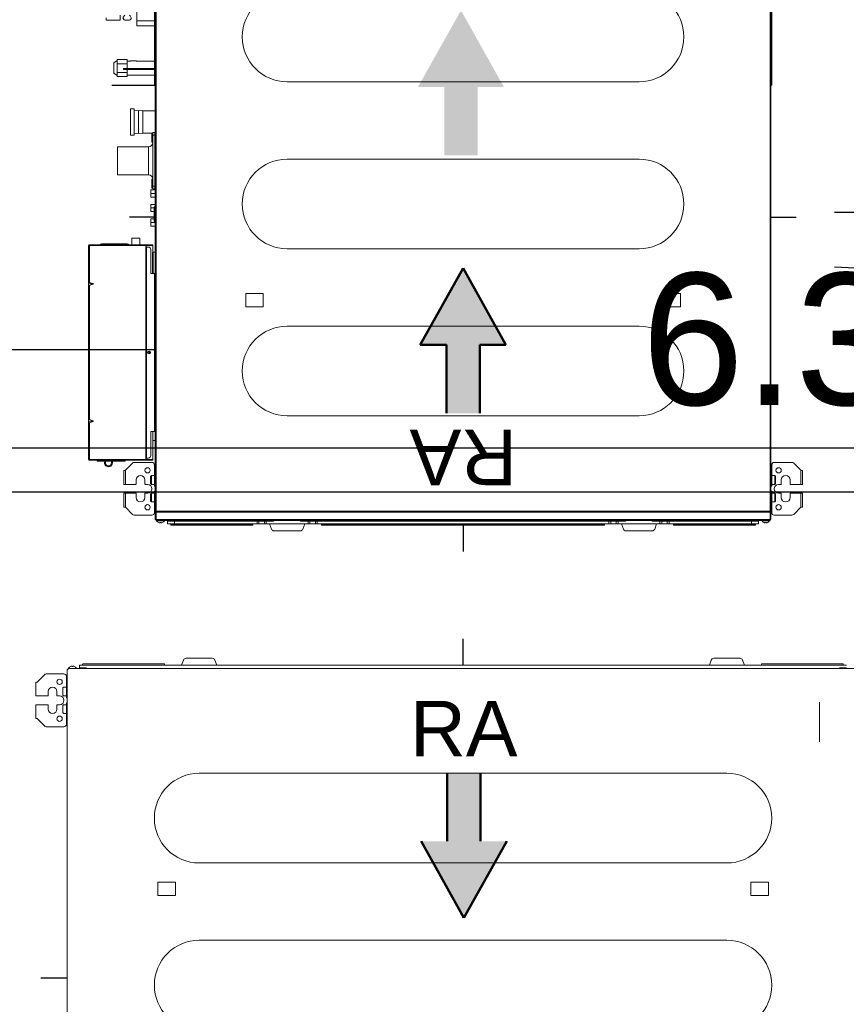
# Model space of a CAD drawing. Header units: millimetres. Extents: x -367720 to -162733, y 309172 to 337444.
# Tile 79 of 256: x -345999 to -345060, y 315987 to 317107. Entities that reach past the tile are written whole.
import ezdxf
from ezdxf.enums import TextEntityAlignment as Align

# ---------------------------------------------------------------- set-up
doc = ezdxf.new("R2010")
doc.units = ezdxf.units.MM
doc.header["$LTSCALE"] = 10
doc.header["$MEASUREMENT"] = 0
doc.layers.get('0').update_dxf_attribs({"color": 255, "lineweight": 13})
for name, color, linetype, lineweight in [('LATS_AIR_FLOW_TYPE', 5, 'Continuous', 50), ('LATS_EQ_IDU', 7, 'Continuous', 0), ('LATS_PIPE_REFRIGERANT_INDEX', 1, 'Continuous', 0), ('VZ1', 6, 'Continuous', 18)]:
    doc.layers.add(name, color=color, linetype=linetype, lineweight=lineweight)
for name, color, linetype in [('LATS_CONTROL_LINE', 2, 'Continuous'), ('LATS_PIPE_DRAIN', 4, 'Continuous'), ('LATS_PIPE_REFRIGERANT', 3, 'Continuous'), ('VZT_pozice', 1, 'Continuous'), ('ÚT_CHL-ovladač', 4, 'Continuous')]:
    doc.layers.add(name, color=color, linetype=linetype)
doc.styles.add('LATS_ANNO', font='arial.ttf')
doc.styles.add('LG-TEXT', font='arial.ttf')
doc.styles.add('ROMANS', font='ROMANS.shx', dxfattribs={"height": 80})

# ---------------------------------------------------------------- blocks, each defined once
blk = doc.blocks.new('LATS_IDU_LOW_STATIC_L1')
at = {"layer": 'LATS_AIR_FLOW_TYPE', "ltscale": 0.5}
for color, points in [(1, [(-18.9, 232.9), (18.9, 232.9), (18.9, 155.1), (48.7, 155.1), (0, 68), (-48.7, 155.1), (-18.9, 155.1)]), (5, [(21.3, -60.6), (-16.5, -60.6), (-16.5, -138.4), (-46.3, -138.4), (2.4, -225.4), (51.2, -138.4), (21.3, -138.4)])]:
    blk.add_hatch(color=color, dxfattribs=at).paths.add_polyline_path(points)
at = {"color": 0, "linetype": 'Continuous', "lineweight": -2}
for p, q in [((-336, 355.6), (-336, 358.6)), ((-336, 358.6), (-328, 358.6)), ((-332.5, 358.9), (-332.5, 359.8)), ((-327, 359.8), (-332.5, 359.8)), ((-332.5, 358.9), (-327, 358.9)), ((-332.2, 360.1), (-327, 360.1)), ((-328, 358.6), (-328, 355.6)), ((-234.2, 358.6), (-328, 358.6)), ((-327, 360.1), (-239.2, 360.1)), ((-327, 359.8), (-327, 360.1)), ((-239.2, 359.8), (-327, 359.8)), ((-327, 358.9), (-327, 359.8)), ((-327, 358.9), (-239.2, 358.9)), ((-327, 358.6), (-327, 358.9)), ((-239.2, 360.1), (-239.2, 359.8)), ((-239.2, 358.9), (-239.2, 359.8)), ((-234.2, 355.6), (-234.2, 358.6)), ((-234.2, 358.6), (-232.1, 358.6)), ((-232.1, 358.6), (-232.1, 355.6)), ((-232.1, 358.6), (-225.9, 358.6)), ((-225.9, 355.6), (-225.9, 358.6)), ((-225.9, 358.6), (-223.8, 358.6)), ((-223.8, 358.6), (-223.8, 355.6)), ((-176.2, 358.6), (-223.8, 358.6)), ((-217.8, 364.6), (-220, 358.6)), ((-215, 366.6), (-185, 366.6)), ((-180, 358.6), (-182.2, 364.6)), ((-176.2, 355.6), (-176.2, 358.6)), ((-176.2, 358.6), (-174.1, 358.6)), ((-174.1, 358.6), (-174.1, 355.6)), ((-174.1, 358.6), (-167.9, 358.6)), ((-167.9, 355.6), (-167.9, 358.6)), ((-167.9, 358.6), (-165.8, 358.6)), ((-165.8, 358.6), (-165.8, 355.6)), ((165.8, 358.6), (-165.8, 358.6)), ((-160.8, 360.1), (160.8, 360.1)), ((-160.8, 359.8), (-160.8, 360.1)), ((160.8, 359.8), (-160.8, 359.8)), ((-160.8, 358.9), (-160.8, 359.8)), ((-160.8, 358.9), (160.8, 358.9)), ((160.8, 360.1), (160.8, 359.8)), ((160.8, 358.9), (160.8, 359.8)), ((165.8, 355.6), (165.8, 358.6)), ((165.8, 358.6), (167.9, 358.6)), ((167.9, 358.6), (167.9, 355.6)), ((167.9, 358.6), (174.1, 358.6)), ((174.1, 355.6), (174.1, 358.6)), ((174.1, 358.6), (176.2, 358.6)), ((176.2, 358.6), (176.2, 355.6)), ((223.8, 358.6), (176.2, 358.6)), ((182.2, 364.6), (180, 358.6)), ((185, 366.6), (215, 366.6)), ((220, 358.6), (217.8, 364.6)), ((223.8, 355.6), (223.8, 358.6)), ((223.8, 358.6), (225.9, 358.6)), ((225.9, 358.6), (225.9, 355.6)), ((225.9, 358.6), (232.1, 358.6)), ((232.1, 355.6), (232.1, 358.6)), ((232.1, 358.6), (234.2, 358.6)), ((234.2, 358.6), (234.2, 355.6)), ((328, 358.6), (234.2, 358.6)), ((239.2, 360.1), (327, 360.1)), ((239.2, 360.1), (239.2, 359.8)), ((327, 359.8), (239.2, 359.8)), ((239.2, 358.9), (239.2, 359.8)), ((239.2, 358.9), (327, 358.9)), ((327, 359.8), (327, 360.1)), ((331.9, 360.1), (327, 360.1)), ((327, 358.9), (327, 359.8)), ((332.2, 359.8), (327, 359.8)), ((327, 358.6), (327, 358.9)), ((332.2, 358.9), (327, 358.9)), ((328, 355.6), (328, 358.6)), ((336, 358.6), (328, 358.6)), ((332.2, 358.9), (332.2, 359.8)), ((336, 358.6), (336, 355.6)), ((-375.9, 347.9), (-383.9, 339.9)), ((-373.8, 348.8), (-353.8, 348.8)), ((-350, 344.2), (-350, 353.8)), ((-350, 353.8), (-349.2, 353.8)), ((-349.2, 352.7), (-349.2, 353.8)), ((-349.2, 352.7), (-349.2, 345.4)), ((-349, 354.8), (349, 354.8)), ((-349, 353.8), (-349, 354.8)), ((349, 353.8), (-349, 353.8)), ((-349, 345.4), (-349, 353.8)), ((-339.6, 355.3), (-348.4, 355.3)), ((-339.8, 354.8), (-348.2, 354.8)), ((-328, 355.6), (-336, 355.6)), ((-234.2, 355.6), (-328, 355.6)), ((-232.1, 355.6), (-234.2, 355.6)), ((-225.9, 355.6), (-232.1, 355.6)), ((-223.8, 355.6), (-225.9, 355.6)), ((-223.8, 355.6), (-215, 355.6)), ((-215, 355.6), (-215, 354.8)), ((-185, 355.6), (-185, 354.8)), ((-185, 355.6), (-176.2, 355.6)), ((-174.1, 355.6), (-176.2, 355.6)), ((-167.9, 355.6), (-174.1, 355.6)), ((-165.8, 355.6), (-167.9, 355.6)), ((165.8, 355.6), (-165.8, 355.6)), ((167.9, 355.6), (165.8, 355.6)), ((174.1, 355.6), (167.9, 355.6)), ((176.2, 355.6), (174.1, 355.6)), ((176.2, 355.6), (185, 355.6)), ((185, 355.6), (185, 354.8)), ((215, 355.6), (215, 354.8)), ((223.8, 355.6), (215, 355.6)), ((225.9, 355.6), (223.8, 355.6)), ((232.1, 355.6), (225.9, 355.6)), ((234.2, 355.6), (232.1, 355.6)), ((328, 355.6), (234.2, 355.6)), ((336, 355.6), (328, 355.6)), ((348.4, 355.3), (339.6, 355.3)), ((348.2, 354.8), (339.8, 354.8)), ((349, 354.8), (349, 353.8)), ((349, 345.4), (349, 353.8)), ((349.2, 353.8), (350, 353.8)), ((349.2, 353.8), (349.2, 352.7)), ((349.2, 352.7), (349.2, 345.4)), ((350, 353.8), (350, 344.2)), ((353.8, 348.8), (373.8, 348.8)), ((383.9, 339.9), (375.9, 347.9)), ((-385.8, 323.8), (-385.8, 339.6)), ((-385.8, 339.6), (-384.2, 339.6)), ((-384.2, 339.6), (-383.9, 339.9)), ((-383.9, 339.9), (-383.9, 323.8)), ((-350, 336), (-351, 336)), ((-351, 321.5), (-351, 336)), ((-350.8, 345.8), (-350.8, 336.3)), ((-350, 344.2), (-350, -140.2)), ((-350, 344.2), (-349, 344.2)), ((-349.1, 344.2), (-349.1, 344.4)), ((-349, 345.4), (349, 345.4)), ((-349, 345.2), (-349, 345.4)), ((-349, 345.2), (349, 345.2)), ((-349, 344.2), (-349, 345.2)), ((349, 344.2), (-349, 344.2)), ((-349, -344.2), (-349, 344.2)), ((349, 345.4), (349, 345.2)), ((349, 345.2), (349, 344.2)), ((349, 344.2), (349, -344.2)), ((349, 344.2), (350, 344.2)), ((349.1, 344.4), (349.1, 344.2)), ((350, -140.2), (350, 344.2)), ((351, 336), (350, 336)), ((350.8, 345.8), (350.8, 336.3)), ((351, 321.5), (351, 336)), ((383.9, 323.8), (383.9, 339.9)), ((383.9, 339.9), (384.2, 339.6)), ((384.2, 339.6), (385.8, 339.6)), ((385.8, 339.6), (385.8, 323.8)), ((-371.7, 328.8), (-371.7, 324.3)), ((-361.7, 324.3), (-361.7, 328.8)), ((-354.2, 333.8), (-355.2, 332.8)), ((-355.2, 324.8), (-355.2, 332.8)), ((-351, 333.8), (-354.2, 333.8)), ((-354.2, 323.8), (-354.2, 333.8)), ((354.2, 333.8), (351, 333.8)), ((355.2, 332.8), (354.2, 333.8)), ((354.2, 323.8), (354.2, 333.8)), ((355.2, 324.8), (355.2, 332.8)), ((361.7, 328.8), (361.7, 324.3)), ((371.7, 324.3), (371.7, 328.8)), ((-383.9, 323.8), (-385.8, 323.8)), ((-385.8, 298), (-385.8, 313.8)), ((-385.8, 313.8), (-383.9, 313.8)), ((-372.2, 323.8), (-383.9, 323.8)), ((-383.9, 313.8), (-383.9, 297.7)), ((-383.9, 313.8), (-372.2, 313.8)), ((-358.7, 323.8), (-361.2, 323.8)), ((-361.2, 313.8), (-358.7, 313.8)), ((-355.2, 324.8), (-354.2, 323.8)), ((-354.2, 313.8), (-355.2, 312.8)), ((-354.2, 323.8), (-351, 323.8)), ((-351, 313.8), (-354.2, 313.8)), ((-354.2, 303.8), (-354.2, 313.8)), ((-351, 321.5), (-350, 321.5)), ((-350, 316), (-351, 316)), ((-351, 301.5), (-351, 316)), ((350, 321.5), (351, 321.5)), ((351, 316), (350, 316)), ((351, 323.8), (354.2, 323.8)), ((351, 301.5), (351, 316)), ((354.2, 313.8), (351, 313.8)), ((354.2, 323.8), (355.2, 324.8)), ((355.2, 312.8), (354.2, 313.8)), ((354.2, 303.8), (354.2, 313.8)), ((361.2, 323.8), (358.7, 323.8)), ((358.7, 313.8), (361.2, 313.8)), ((383.9, 323.8), (372.2, 323.8)), ((372.2, 313.8), (383.9, 313.8)), ((385.8, 323.8), (383.9, 323.8)), ((383.9, 297.7), (383.9, 313.8)), ((383.9, 313.8), (385.8, 313.8)), ((385.8, 313.8), (385.8, 298)), ((-371.7, 313.3), (-371.7, 308.8)), ((-361.7, 308.8), (-361.7, 313.3)), ((-355.2, 304.8), (-355.2, 312.8)), ((-355.2, 304.8), (-354.2, 303.8)), ((-354.2, 303.8), (-351, 303.8)), ((351, 303.8), (354.2, 303.8)), ((354.2, 303.8), (355.2, 304.8)), ((355.2, 304.8), (355.2, 312.8)), ((361.7, 313.3), (361.7, 308.8)), ((371.7, 308.8), (371.7, 313.3)), ((-384.2, 298), (-385.8, 298)), ((-383.9, 297.7), (-384.2, 298)), ((-383.9, 297.7), (-375.9, 289.7)), ((-351, 301.5), (-350, 301.5)), ((-350.8, 291.8), (-350.8, 301.3)), ((350, 301.5), (351, 301.5)), ((350.8, 291.8), (350.8, 301.3)), ((375.9, 289.7), (383.9, 297.7)), ((384.2, 298), (383.9, 297.7)), ((385.8, 298), (384.2, 298)), ((-353.8, 288.8), (-373.8, 288.8)), ((352.8, 285.6), (352.8, 286.4)), ((352.8, 286.4), (355.8, 286.4)), ((355.8, 285.6), (352.8, 285.6)), ((352.8, 285.4), (352.8, 285.6)), ((360.8, 285.4), (352.8, 285.4)), ((352.8, 285.4), (352.8, 253.8)), ((373.8, 288.8), (353.8, 288.8)), ((355, 253.8), (355, 280.8)), ((355.8, 286.4), (355.8, 285.6)), ((355.8, 286.4), (360.8, 286.4)), ((360.8, 285.6), (355.8, 285.6)), ((360, 283.8), (358, 283.8)), ((360, 283.8), (360, 43.8)), ((360.8, 283.8), (360, 283.8)), ((423.4, 286.4), (360.8, 286.4)), ((360.8, 285.4), (360.8, 286.4)), ((360.8, 285.4), (360.8, 42.2)), ((423.4, 285.4), (360.8, 285.4)), ((385.5, 287.5), (398.7, 287.5)), ((385.5, 286.8), (385.5, 286.4)), ((390, 286.8), (385.5, 286.8)), ((390, 286.8), (390, 286.4)), ((398.7, 286.8), (390, 286.8)), ((398.7, 286.4), (398.7, 289.3)), ((398.7, 286.8), (398.7, 286.4)), ((399.7, 286.4), (399.7, 289.3)), ((399.7, 287.5), (406.2, 287.5)), ((407.3, 287.5), (414.5, 287.5)), ((423.4, 286.4), (424.8, 286.4)), ((423.4, 285.4), (423.4, 286.4)), ((424.8, 285.6), (423.4, 285.6)), ((424.8, 285.4), (423.4, 285.4)), ((424.8, 286.4), (424.8, 285.6)), ((424.8, 285.4), (424.8, 243.6)), ((425.8, 285.4), (424.8, 285.4)), ((425.8, 243.6), (425.8, 285.4)), ((350, 263.8), (352.8, 263.8)), ((350, 253.8), (350.8, 253.8)), ((350.8, 250.8), (350, 250.8)), ((350.8, 253.8), (350.8, 250.8)), ((351, 253.8), (350.8, 253.8)), ((350.8, 250.8), (350.8, 76.8)), ((351, 253.8), (351, 73.8)), ((351, 253.8), (355, 253.8)), ((-200, 235.8), (200, 235.8)), ((424.8, 243.6), (419.8, 241.8)), ((419.8, 241.8), (424.8, 240)), ((419.8, 241.8), (425.8, 241.8)), ((424.8, 240), (424.8, 87.6)), ((425.8, 241.8), (425.8, 243.6)), ((425.8, 240), (425.8, 241.8)), ((425.8, 87.6), (425.8, 240)), ((356.5, 163.4), (356.5, 165.3)), ((358.5, 163.4), (356.5, 163.4)), ((356.5, 163.4), (356.5, 162.3)), ((200, 133.8), (-200, 133.8)), ((-247.1, 111.8), (-227.1, 111.8)), ((-247.1, 111.8), (-247.1, 96.8)), ((-227.1, 111.8), (-227.1, 96.8)), ((227.1, 111.8), (247.1, 111.8)), ((227.1, 111.8), (227.1, 96.8)), ((247.1, 111.8), (247.1, 96.8)), ((-247.1, 96.8), (-244.1, 96.8)), ((-230.1, 96.8), (-244.1, 96.8)), ((-230.1, 96.8), (-227.1, 96.8)), ((227.1, 96.8), (230.1, 96.8)), ((244.1, 96.8), (230.1, 96.8)), ((244.1, 96.8), (247.1, 96.8)), ((424.8, 87.6), (419.8, 85.8)), ((419.8, 85.8), (424.8, 84)), ((419.8, 85.8), (425.8, 85.8)), ((424.8, 84), (424.8, 42.2)), ((425.8, 85.8), (425.8, 87.6)), ((425.8, 84), (425.8, 85.8)), ((425.8, 42.2), (425.8, 84)), ((350, 76.8), (350.8, 76.8)), ((350.8, 73.8), (350, 73.8)), ((350.8, 76.8), (350.8, 73.8)), ((351, 73.8), (350.8, 73.8)), ((351, 73.8), (355, 73.8)), ((352.5, 49.8), (352.5, 73.8)), ((353, 50.3), (353, 73.8)), ((355, 73.8), (355, 46.8)), ((-200, 45.8), (200, 45.8)), ((350, 49.8), (352.5, 49.8)), ((352.8, 49.9), (352.8, 42.2)), ((352.8, 42.2), (360.8, 42.2)), ((352.8, 42.2), (352.8, 42)), ((352.8, 41.2), (352.8, 42)), ((352.8, 42), (355.8, 42)), ((355.8, 41.2), (352.8, 41.2)), ((355.8, 42), (355.8, 41.2)), ((355.8, 42), (360.8, 42)), ((360.8, 41.2), (355.8, 41.2)), ((360, 43.8), (358, 43.8)), ((360.8, 43.8), (360, 43.8)), ((360.8, 42.2), (423.4, 42.2)), ((360.8, 42.2), (360.8, 41.2)), ((360.8, 41.2), (423.4, 41.2)), ((367.5, 33.8), (367.5, 41.2)), ((367.5, 33.8), (376.5, 33.8)), ((376.5, 33.8), (376.5, 41.2)), ((381.9, 40.1), (410.9, 40.1)), ((424.8, 42.2), (423.4, 42.2)), ((423.4, 42.2), (423.4, 41.2)), ((423.4, 42), (424.8, 42)), ((424.8, 41.2), (423.4, 41.2)), ((425.8, 42.2), (424.8, 42.2)), ((424.8, 42), (424.8, 41.2)), ((350, 19.9), (355, 19.9)), ((350, 15.9), (355, 15.9)), ((350, 15.5), (350.2, 15.5)), ((350, 13.7), (350.2, 13.7)), ((350.2, 13.7), (350.2, 15.5)), ((350.2, -0.3), (350.2, 13.7)), ((350.2, 13.7), (351.2, 13.7)), ((351.2, 14.5), (351.2, 13.7)), ((351.2, 13.7), (351.2, -0.3)), ((351.2, 11.9), (355, 11.9)), ((355, 15.9), (355, 19.9)), ((355, 11.9), (355, 15.9)), ((351.2, 3.4), (355, 3.4)), ((355, -0.6), (355, 3.4)), ((350, -0.3), (350.2, -0.3)), ((350, -2.1), (350.2, -2.1)), ((350, -4.6), (355, -4.6)), ((350.2, -2.1), (350.2, -0.3)), ((350.2, -0.3), (351.2, -0.3)), ((351.2, -0.3), (351.2, -1.1)), ((351.2, -0.6), (355, -0.6)), ((355, -4.6), (355, -0.6)), ((350, -13.1), (355, -13.1)), ((350, -17.1), (355, -17.1)), ((350, -21.1), (355, -21.1)), ((350.5, -22.3), (352.7, -22.3)), ((350.5, -22.3), (350.5, -25.3)), ((352.7, -22.3), (352.7, -25.3)), ((355, -17.1), (355, -13.1)), ((355, -21.1), (355, -17.1)), ((350.5, -25.3), (350, -25.3)), ((350.5, -25.3), (350.5, -83.3)), ((352.7, -25.3), (350.5, -25.3)), ((353.7, -23.3), (352.7, -23.3)), ((352.7, -83.3), (352.7, -25.3)), ((352.7, -33.3), (353.7, -33.3)), ((353.7, -23.3), (353.7, -33.3)), ((392.7, -38.3), (357.7, -38.3)), ((357.7, -38.3), (357.7, -70.3)), ((392.7, -70.3), (392.7, -38.3)), ((200, -56.2), (-200, -56.2)), ((353.7, -75.3), (352.7, -75.3)), ((353.7, -75.3), (353.7, -85.3)), ((357.7, -70.3), (392.7, -70.3)), ((350.5, -83.3), (350, -83.3)), ((350.5, -83.3), (352.7, -83.3)), ((350.5, -86.3), (350.5, -83.3)), ((352.7, -86.3), (350.5, -86.3)), ((352.7, -83.3), (352.7, -86.3)), ((352.7, -85.3), (353.7, -85.3)), ((364, -85.7), (352.7, -85.7)), ((369, -85.7), (364, -85.2)), ((364, -85.2), (364, -111.6)), ((374, -85.7), (369, -85.2)), ((369, -85.2), (369, -111.6)), ((378, -83.4), (374, -83.4)), ((374, -112.3), (374, -83.4)), ((378, -113.4), (378, -83.4)), ((350, -111.1), (364, -111.1)), ((364, -111.6), (369, -111.1)), ((369, -111.6), (374, -111.1)), ((374, -113.4), (374, -112.3)), ((374, -113.4), (378, -113.4)), ((-351, -140.2), (-351, -344.2)), ((-351, -140.2), (-350, -140.2)), ((-350, -140.2), (-350, -344.2)), ((-200, -144.2), (200, -144.2)), ((351, -140.2), (350, -140.2)), ((350, -344.2), (350, -140.2)), ((351, -344.2), (351, -140.2)), ((371.3, -151.8), (351, -151.8)), ((371.9, -151.7), (377.9, -151.7)), ((382, -151.8), (378.5, -151.8)), ((382, -150), (393.2, -150)), ((382, -150), (382, -154.9)), ((382, -154.9), (393.2, -154.9)), ((382, -154.9), (382, -158.3)), ((393.2, -150), (393.2, -152.4)), ((397, -153.8), (393.2, -151.3)), ((393.2, -152.4), (393.2, -154.9)), ((393.2, -154.9), (393.2, -159.8)), ((397, -153.8), (397, -154.6)), ((397, -154.6), (397, -165.8)), ((385.9, -158.3), (351, -158.3)), ((385.9, -159.3), (351, -159.3)), ((351, -167.8), (371.3, -167.8)), ((365.9, -159.8), (365.9, -159.3)), ((367.9, -159.8), (367.9, -159.3)), ((371.9, -167.9), (377.9, -167.9)), ((378.5, -167.8), (382, -167.8)), ((379.9, -159.8), (379.9, -159.3)), ((381.1, -159.8), (381.1, -159.3)), ((381.6, -159.8), (381.6, -159.3)), ((382, -159.3), (382, -164.7)), ((382, -164.7), (393.2, -164.7)), ((382, -164.7), (382, -169.6)), ((385.9, -159.3), (385.9, -158.3)), ((393.2, -159.8), (393.2, -164.7)), ((393.2, -164.7), (393.2, -167.1)), ((393.2, -168.3), (397, -165.8)), ((393.2, -167.1), (393.2, -169.6)), ((382, -169.6), (393.2, -169.6)), ((351, -207.7), (370.9, -207.7)), ((370.9, -213.4), (370.9, -207.7)), ((370.9, -213.4), (351, -213.4)), ((370.9, -242.4), (370.9, -213.4)), ((378.6, -214.6), (376.9, -216.4)), ((384.5, -214.1), (379.3, -214.1)), ((386.9, -216.4), (385.2, -214.6)), ((389.9, -214.1), (405.9, -214.1)), ((389.9, -214.1), (389.9, -219.9)), ((405.9, -214.1), (405.9, -217))]:
    blk.add_line(p, q, dxfattribs=at)
at = {"color": 0, "linetype": 'Continuous', "lineweight": -2, "extrusion": (0, 0, -1)}
for centre in [(358.7, 339.8), (-358.7, 339.8), (358.7, 297.8), (-358.7, 297.8)]:
    blk.add_circle(centre, 3, dxfattribs=at)
at = {"color": 0, "linetype": 'Continuous', "lineweight": -2}
blk.add_circle((357, 163.8), 1.6, dxfattribs=at)
at = {"color": 0, "linetype": 'Continuous', "lineweight": -2, "extrusion": (0, 0, -1)}
for centre, radius, start, end in [((332.8, 358.9), 0.3, 180, 270), ((332.2, 359.8), 0.3, 0, 90), ((348.2, 353.8), 1, 0, 36.8705), ((-348.2, 353.8), 1, 143.1295, 180), ((350.3, 336.3), 0.5, 329.999, 0), ((349, 344.2), 1, 0.0006, 70.5288), ((349.4, 345.4), 0.2, 180, 250.5288), ((349, 344.2), 0.2, 4.8402, 70.5288), ((349.4, 345.3), 1, 246.1356, 250.5288), ((-350.3, 336.3), 0.5, 180, 210.001), ((366.7, 328.8), 5, 0, 180), ((-366.7, 328.8), 5, 0, 180), ((358.7, 318.8), 5, 90, 270), ((-358.7, 318.8), 5, 270, 90), ((366.7, 308.8), 5, 180, 0), ((-366.7, 308.8), 5, 180, 0), ((350.3, 301.3), 0.5, 0, 30.001), ((-350.3, 301.3), 0.5, 149.999, 180), ((-361.2, 283.8), 1, 0, 66.4214), ((200, 184.8), 51, 270.0057, 89.9943), ((-200, 184.8), 51, 90.0057, 269.9944), ((200, -5.2), 51, 270.0057, 89.9944), ((-200, -5.2), 51, 90.0057, 269.9943), ((-424.8, 42.2), 1, 180, 270), ((-424.8, 42.2), 0.2, 180, 270), ((-350.2, 14.5), 1, 90, 180), ((-357.7, -33.3), 5, 270, 0), ((-357.7, -75.3), 5, 0, 90), ((200, -195.2), 51, 270.0057, 89.9944), ((-200, -195.2), 51, 90.0057, 269.9943)]:
    blk.add_arc(centre, radius, start, end, dxfattribs=at)
at = {"color": 0, "linetype": 'Continuous', "lineweight": -2}
for centre, radius, start, end in [((-238.9, 358.9), 0.3, 180, 270), ((-215, 363.6), 3, 90, 160), ((-185, 363.6), 3, 20, 90), ((-161.1, 358.9), 0.3, 270, 0), ((161.1, 358.9), 0.3, 180, 270), ((185, 363.6), 3, 90, 160), ((215, 363.6), 3, 20, 90), ((238.9, 358.9), 0.3, 270, 0), ((331.9, 359.8), 0.3, 0, 90), ((332.5, 358.9), 0.3, 180, 270), ((-373.8, 345.8), 3, 90, 135), ((-353.8, 345.8), 3, 0, 90), ((-348.2, 352.7), 1, 143.1301, 180), ((-348.2, 355.1), 0.3, 145.3987, 270), ((-344, 352.2), 5.4, 111.7628, 145.3987), ((-344, 352.2), 5.4, 34.6013, 68.2208), ((-339.8, 355.1), 0.3, 270, 34.6013), ((339.8, 355.1), 0.3, 145.3987, 270), ((344, 352.2), 5.4, 111.7628, 145.3987), ((344, 352.2), 5.4, 34.6013, 68.2208), ((348.2, 355.1), 0.3, 270, 34.6013), ((348.2, 352.7), 1, 0, 36.8705), ((353.8, 345.8), 3, 90, 180), ((373.8, 345.8), 3, 45, 90), ((349.4, 345.3), 1, 246.4216, 250.5288), ((349, 344.2), 0.2, 4.8373, 70.5288), ((349.4, 345.4), 0.2, 180, 250.5288), ((349, 344.2), 1, 0, 70.5288), ((-372.2, 324.3), 0.5, 270, 0), ((-372.2, 313.3), 0.5, 0, 90), ((-361.2, 324.3), 0.5, 180, 270), ((-361.2, 313.3), 0.5, 90, 180), ((361.2, 324.3), 0.5, 270, 0), ((361.2, 313.3), 0.5, 0, 90), ((372.2, 324.3), 0.5, 180, 270), ((372.2, 313.3), 0.5, 90, 180), ((-353.8, 291.8), 3, 270, 0), ((353.8, 291.8), 3, 180, 270), ((403.2, 289.3), 4.5, 319.8783, 180), ((403.2, 289.3), 3.5, 304.0495, 180), ((-373.8, 291.8), 3, 225, 270), ((358, 280.8), 3, 90, 180), ((373.8, 291.8), 3, 270, 315), ((385.5, 285.5), 2, 90, 153.2559), ((414.5, 285.5), 2, 26.7441, 90), ((424.8, 285.4), 1, 0, 90), ((424.8, 285.4), 0.2, 0, 90), ((352.5, 50.3), 0.5, 270, 0), ((358, 46.8), 3, 180, 270), ((361.2, 43.8), 1, 180, 246.4214), ((381.9, 42.1), 2, 206.7441, 270), ((410.9, 42.1), 2, 270, 333.2559), ((350.2, -1.1), 1, 270, 0), ((350.5, -22.8), 0.5, 90, 180), ((350.5, -85.8), 0.5, 180, 270), ((377.9, -153.7), 2, 73.445, 94.7544), ((371.9, -165.9), 2, 253.4451, 274.7544)]:
    blk.add_arc(centre, radius, start, end, dxfattribs=at)
for centre, major_axis, ratio, start_param, end_param in [((-348.2, 353.8), (1, 0), 0.352941, 2.498081, 3.141593), ((348.2, 353.8), (1, 0), 0.352941, 0, 0.643511), ((424.8, 243.2), (0.993, 0.394), 0.310029, 6.160696, 7.731492), ((424.8, 240.4), (0.993, -0.394), 0.310029, 4.834878, 6.405675), ((424.8, 87.2), (0.993, 0.394), 0.310029, 6.160696, 7.731492), ((424.8, 84.4), (0.993, -0.394), 0.310029, 4.834878, 6.405675)]:
    blk.add_ellipse(centre, major_axis=major_axis, ratio=ratio, start_param=start_param, end_param=end_param, dxfattribs=at)
for points, knots in [([(-344.7, 357.5), (-344.9, 357.5), (-345.1, 357.5), (-345.6, 357.3), (-345.8, 357.3), (-346, 357.2)], [0, 0, 0, 0, 0.5, 0.5, 1, 1, 1, 1]), ([(-344.4, 357.5), (-344.4, 357.5), (-344.4, 357.5), (-344.4, 357.5), (-344.4, 357.6), (-344.5, 357.6), (-344.5, 357.6), (-344.6, 357.5), (-344.6, 357.5), (-344.7, 357.5), (-344.7, 357.5), (-344.7, 357.5)], [0, 0, 0, 0, 0.213527, 0.213527, 0.427199, 0.427199, 0.638875, 0.638875, 0.849643, 0.849643, 1, 1, 1, 1]), ([(-344.4, 357.2), (-344.4, 357.3), (-344.4, 357.4), (-344.4, 357.5), (-344.4, 357.5), (-344.4, 357.5)], [0, 0, 0, 0, 0.5, 0.5, 1, 1, 1, 1]), ([(-343.3, 357.5), (-343.3, 357.5), (-343.4, 357.5), (-343.4, 357.5), (-343.5, 357.6), (-343.5, 357.6), (-343.5, 357.6), (-343.6, 357.5), (-343.6, 357.5), (-343.6, 357.5), (-343.6, 357.5), (-343.6, 357.5)], [0, 0, 0, 0, 0.213527, 0.213527, 0.427199, 0.427199, 0.638875, 0.638875, 0.849643, 0.849643, 1, 1, 1, 1]), ([(-343.6, 357.5), (-343.6, 357.5), (-343.6, 357.5), (-343.6, 357.3), (-343.6, 357.3), (-343.6, 357.2)], [0, 0, 0, 0, 0.5, 0.5, 1, 1, 1, 1]), ([(-342, 357.2), (-342.2, 357.3), (-342.4, 357.3), (-342.9, 357.5), (-343.1, 357.5), (-343.3, 357.5)], [0, 0, 0, 0, 0.5, 0.5, 1, 1, 1, 1]), ([(343.3, 357.5), (343.1, 357.5), (342.9, 357.5), (342.4, 357.3), (342.2, 357.3), (342, 357.2)], [0, 0, 0, 0, 0.5, 0.5, 1, 1, 1, 1]), ([(343.6, 357.5), (343.6, 357.5), (343.6, 357.5), (343.6, 357.5), (343.6, 357.6), (343.5, 357.6), (343.5, 357.6), (343.4, 357.5), (343.4, 357.5), (343.3, 357.5), (343.3, 357.5), (343.3, 357.5)], [0, 0, 0, 0, 0.213527, 0.213527, 0.427199, 0.427199, 0.638875, 0.638875, 0.849643, 0.849643, 1, 1, 1, 1]), ([(343.6, 357.2), (343.6, 357.3), (343.6, 357.4), (343.6, 357.5), (343.6, 357.5), (343.6, 357.5)], [0, 0, 0, 0, 0.5, 0.5, 1, 1, 1, 1]), ([(344.7, 357.5), (344.7, 357.5), (344.6, 357.5), (344.6, 357.5), (344.5, 357.6), (344.5, 357.6), (344.5, 357.6), (344.4, 357.5), (344.4, 357.5), (344.4, 357.5), (344.4, 357.5), (344.4, 357.5)], [0, 0, 0, 0, 0.213527, 0.213527, 0.427199, 0.427199, 0.638875, 0.638875, 0.849643, 0.849643, 1, 1, 1, 1]), ([(344.4, 357.5), (344.4, 357.5), (344.4, 357.5), (344.4, 357.3), (344.4, 357.3), (344.4, 357.2)], [0, 0, 0, 0, 0.5, 0.5, 1, 1, 1, 1]), ([(346, 357.2), (345.8, 357.3), (345.6, 357.3), (345.1, 357.5), (344.9, 357.5), (344.7, 357.5)], [0, 0, 0, 0, 0.5, 0.5, 1, 1, 1, 1]), ([(370.1, -159.8), (370.1, -159.8), (370.1, -159.8), (370.1, -159.6), (370.1, -159.4), (370.1, -159.3)], [0, 0, 0, 0, 0.001192, 0.001192, 1, 1, 1, 1]), ([(379.7, -159.8), (379.7, -159.8), (379.7, -159.8), (379.7, -159.6), (379.7, -159.4), (379.7, -159.3)], [0, 0, 0, 0, 0.001192, 0.001192, 1, 1, 1, 1]), ([(379.3, -219.9), (378.2, -219), (377.4, -218), (377.4, -216), (378.2, -215), (379.3, -214.1)], [0, 0, 0, 0, 0.5, 0.5, 1, 1, 1, 1]), ([(384.5, -214.1), (385.6, -215), (386.4, -216), (386.4, -218), (385.6, -219), (384.5, -219.9)], [0, 0, 0, 0, 0.5, 0.5, 1, 1, 1, 1])]:
    blk.add_open_spline(points, degree=3, knots=knots, dxfattribs=at)
for points in [[(-346, 357.2), (-346, 357.2), (-346, 357.2), (-346, 357.2)], [(-343.6, 357.2), (-343.9, 357.2), (-344.1, 357.2), (-344.4, 357.2)], [(-342, 357.2), (-342, 357.2), (-342, 357.2), (-342, 357.2)], [(342, 357.2), (342, 357.2), (342, 357.2), (342, 357.2)], [(344.4, 357.2), (344.1, 357.2), (343.9, 357.2), (343.6, 357.2)], [(346, 357.2), (346, 357.2), (346, 357.2), (346, 357.2)], [(371.3, -151.8), (371.5, -151.7), (371.7, -151.7), (371.9, -151.7)], [(378.6, -151.8), (378.4, -151.7), (378.1, -151.7), (377.9, -151.7)], [(371.9, -167.9), (371.6, -167.9), (371.4, -167.8), (371.2, -167.7)], [(377.9, -167.9), (378.1, -167.9), (378.3, -167.8), (378.4, -167.8)]]:
    blk.add_open_spline(points, degree=3, dxfattribs=at)
at = {"layer": 'LATS_AIR_FLOW_TYPE', "color": 1, "ltscale": 0.5}
for p, q in [((-18.9, 155.1), (-18.9, 232.9)), ((-18.9, 155.1), (-18.9, 232.9)), ((18.9, 155.1), (18.9, 232.9)), ((18.9, 155.1), (18.9, 232.9)), ((-48.7, 155.1), (0, 68)), ((-48.7, 155.1), (0, 68)), ((-18.9, 155.1), (-48.7, 155.1)), ((-18.9, 155.1), (-48.7, 155.1)), ((48.7, 155.1), (0, 68)), ((48.7, 155.1), (0, 68)), ((18.9, 155.1), (48.7, 155.1)), ((18.9, 155.1), (48.7, 155.1))]:
    blk.add_line(p, q, dxfattribs=at)
at = {"layer": 'LATS_CONTROL_LINE', "color": 2}
for p, q in [((0, 360.1), (0, 390.1)), ((-348.6, 9.8), (-378.6, 9.8)), ((349.4, 9.8), (379.4, 9.8))]:
    blk.add_line(p, q, dxfattribs=at)
at = {"layer": 'LATS_PIPE_DRAIN'}
blk.add_line((349.4, -139.8), (399.4, -139.8), dxfattribs=at)
at = {"layer": 'LATS_PIPE_REFRIGERANT'}
blk.add_line((399.4, 160.2), (349.4, 160.2), dxfattribs=at)
at = {"layer": 'LATS_AIR_FLOW_TYPE', "color": 2, "style": 'LG-TEXT'}
blk.add_text('RA', height=63, dxfattribs=at).set_placement((-0.3, 251.7), align=Align.CENTER)
blk = doc.blocks.new('LATS_IDU_LOW_STATIC_L2')
at = {"layer": 'LATS_AIR_FLOW_TYPE', "ltscale": 0.5}
blk.add_hatch(color=1, dxfattribs=at).paths.add_polyline_path([(-18.2, 230.9), (19.7, 230.9), (19.7, 153.1), (49.5, 153.1), (0.8, 66.1), (-48, 153.1), (-18.2, 153.1)])
at = {"color": 0, "linetype": 'ByBlock', "lineweight": -2}
for p, q in [((-318.1, 359.2), (-320.2, 353.2)), ((-315.2, 361.2), (-285.3, 361.2)), ((-280.2, 353.2), (-282.4, 359.2)), ((281.9, 359.2), (279.8, 353.2)), ((284.8, 361.2), (314.7, 361.2)), ((319.8, 353.2), (317.6, 359.2)), ((-450.2, 338.9), (-450.2, 348.4)), ((-450.2, 348.4), (-449.4, 348.4)), ((-449.2, 349.4), (448.8, 349.4)), ((-449.2, 348.4), (-449.2, 349.4)), ((-440, 349.4), (-448.4, 349.4)), ((-436.2, 350.2), (-436.2, 353.2)), ((-436.2, 353.2), (-428.2, 353.2)), ((-428.2, 350.2), (-436.2, 350.2)), ((-432.7, 353.5), (-432.7, 354.4)), ((-432.4, 354.7), (-427.2, 354.7)), ((-334.5, 353.2), (-428.2, 353.2)), ((-427.2, 354.7), (-339.5, 354.7)), ((-339.5, 354.7), (-339.5, 354.4)), ((-339.5, 353.5), (-339.5, 354.4)), ((-334.5, 353.2), (-332.4, 353.2)), ((-332.4, 353.2), (-326.1, 353.2)), ((-326.1, 353.2), (-324, 353.2)), ((-276.5, 353.2), (-324, 353.2)), ((-276.5, 353.2), (-274.4, 353.2)), ((-274.4, 353.2), (-268.1, 353.2)), ((267.6, 353.2), (-268.1, 353.2)), ((-268.1, 353.2), (-266, 353.2)), ((265.5, 353.2), (267.6, 353.2)), ((267.6, 353.2), (273.9, 353.2)), ((273.9, 353.2), (276, 353.2)), ((323.5, 353.2), (276, 353.2)), ((323.5, 353.2), (325.6, 353.2)), ((325.6, 353.2), (331.9, 353.2)), ((331.9, 353.2), (334, 353.2)), ((427.8, 353.2), (334, 353.2)), ((339, 354.7), (426.8, 354.7)), ((339, 354.7), (339, 354.4)), ((339, 353.5), (339, 354.4)), ((431.7, 354.7), (426.8, 354.7)), ((435.8, 353.2), (427.8, 353.2)), ((435.8, 350.2), (427.8, 350.2)), ((432, 353.5), (432, 354.4)), ((-476.1, 342.5), (-484.1, 334.5)), ((-474, 343.4), (-454, 343.4)), ((-451, 340.4), (-451, 330.9)), ((-450.2, 338.9), (-450.2, -145.6)), ((-486, 318.4), (-486, 334.2)), ((-486, 334.2), (-484.4, 334.2)), ((-484.4, 334.2), (-484.1, 334.5)), ((-454.4, 328.4), (-455.4, 327.4)), ((-455.4, 319.4), (-455.4, 327.4)), ((-451.2, 328.4), (-454.4, 328.4)), ((-450.2, 330.7), (-451.2, 330.7)), ((-451.2, 316.2), (-451.2, 330.7)), ((-484.1, 318.4), (-486, 318.4)), ((-472.4, 318.4), (-484.1, 318.4)), ((-471.9, 323.4), (-471.9, 318.9)), ((-461.9, 318.9), (-461.9, 323.4)), ((-458.9, 318.4), (-461.4, 318.4)), ((-455.4, 319.4), (-454.4, 318.4)), ((-454.4, 318.4), (-451.2, 318.4)), ((-451.2, 316.2), (-450.2, 316.2)), ((-486, 292.6), (-486, 308.4)), ((-486, 308.4), (-484.1, 308.4)), ((-484.1, 308.4), (-472.4, 308.4)), ((-471.9, 307.9), (-471.9, 303.4)), ((-461.9, 303.4), (-461.9, 307.9)), ((-461.4, 308.4), (-458.9, 308.4)), ((-454.4, 308.4), (-455.4, 307.4)), ((-455.4, 299.4), (-455.4, 307.4)), ((-451.2, 308.4), (-454.4, 308.4)), ((-450.2, 310.7), (-451.2, 310.7)), ((-451.2, 296.2), (-451.2, 310.7)), ((404.9, 311.4), (404.9, 266.3)), ((-484.4, 292.6), (-486, 292.6)), ((-484.1, 292.3), (-484.4, 292.6)), ((-484.1, 292.3), (-476.1, 284.3)), ((-455.4, 299.4), (-454.4, 298.4)), ((-454.4, 298.4), (-451.2, 298.4)), ((-451.2, 296.2), (-450.2, 296.2)), ((-451, 286.4), (-451, 295.9)), ((-454, 283.4), (-474, 283.4)), ((-300.2, 230.4), (299.8, 230.4)), ((299.8, 128.4), (-300.2, 128.4)), ((-347.3, 106.4), (-327.3, 106.4)), ((-347.3, 106.4), (-347.3, 91.4)), ((-327.3, 106.4), (-327.3, 91.4)), ((326.9, 106.4), (346.9, 106.4)), ((326.9, 106.4), (326.9, 91.4)), ((346.9, 106.4), (346.9, 91.4)), ((-347.3, 91.4), (-344.3, 91.4)), ((-330.3, 91.4), (-344.3, 91.4)), ((-330.3, 91.4), (-327.3, 91.4)), ((326.9, 91.4), (329.9, 91.4)), ((343.9, 91.4), (329.9, 91.4)), ((343.9, 91.4), (346.9, 91.4)), ((-300.2, 40.4), (299.8, 40.4))]:
    blk.add_line(p, q, dxfattribs=at)
at = {"color": 0, "linetype": 'ByBlock', "lineweight": -2, "extrusion": (0, 0, -1)}
for centre in [(458.9, 334.4), (458.9, 292.4)]:
    blk.add_circle(centre, 3, dxfattribs=at)
at = {"color": 0, "linetype": 'ByBlock', "lineweight": -2}
for centre, radius, start, end in [((-315.2, 358.2), 3, 90, 160), ((-285.3, 358.2), 3, 20, 90), ((284.8, 358.2), 3, 90, 160), ((314.7, 358.2), 3, 20, 90), ((-444.3, 346.8), 5.4, 111.7628, 145.3987), ((-448.4, 349.7), 0.3, 145.3987, 270), ((-444.2, 346.8), 5.4, 34.6013, 68.2208), ((-440, 349.7), 0.3, 270, 34.6013), ((-339.2, 353.5), 0.3, 180, 270), ((338.7, 353.5), 0.3, 270, 0), ((431.7, 354.4), 0.3, 0, 90), ((432.3, 353.5), 0.3, 180, 270), ((-474, 340.4), 3, 90, 135), ((-454, 340.4), 3, 0, 90), ((-472.4, 318.9), 0.5, 270, 0), ((-461.4, 318.9), 0.5, 180, 270), ((-472.4, 307.9), 0.5, 0, 90), ((-461.4, 307.9), 0.5, 90, 180), ((-474, 286.4), 3, 225, 270), ((-454, 286.4), 3, 270, 0)]:
    blk.add_arc(centre, radius, start, end, dxfattribs=at)
at = {"color": 0, "linetype": 'ByBlock', "lineweight": -2, "extrusion": (0, 0, -1)}
for centre, radius, start, end in [((433, 353.5), 0.3, 180, 270), ((432.4, 354.4), 0.3, 0, 90), ((466.9, 323.4), 5, 0, 180), ((450.5, 330.9), 0.5, 329.999, 0), ((458.9, 313.4), 5, 90, 270), ((466.9, 303.4), 5, 180, 0), ((450.5, 295.9), 0.5, 0, 30.001), ((300.2, 179.4), 51, 270.0057, 89.9943), ((-299.7, 179.4), 51, 90.0057, 269.9944), ((300.2, -10.6), 51, 270.0057, 89.9944), ((-299.7, -10.6), 51, 90.0057, 269.9943)]:
    blk.add_arc(centre, radius, start, end, dxfattribs=at)
at = {"color": 0, "linetype": 'ByBlock', "lineweight": -2}
for points in [[(-446.3, 351.8), (-446.3, 351.8), (-446.3, 351.8), (-446.3, 351.8)], [(-443.8, 351.8), (-444.1, 351.9), (-444.4, 351.9), (-444.6, 351.8)], [(-442.2, 351.8), (-442.2, 351.8), (-442.2, 351.8), (-442.2, 351.8)], [(299.8, 128.4), (299.8, 128.5), (299.8, 128.6), (299.8, 128.6)]]:
    blk.add_open_spline(points, degree=3, dxfattribs=at)
for points, knots in [([(-444.9, 352.2), (-445.2, 352.1), (-445.4, 352.1), (-445.8, 352), (-446, 351.9), (-446.3, 351.8)], [0, 0, 0, 0, 0.5, 0.5, 1, 1, 1, 1]), ([(-444.6, 352.2), (-444.6, 352.2), (-444.7, 352.2), (-444.7, 352.2), (-444.7, 352.2), (-444.7, 352.2), (-444.8, 352.2), (-444.8, 352.2), (-444.8, 352.2), (-444.9, 352.2), (-444.9, 352.2), (-444.9, 352.2)], [0, 0, 0, 0, 0.213527, 0.213527, 0.427199, 0.427199, 0.638875, 0.638875, 0.849643, 0.849643, 1, 1, 1, 1]), ([(-444.6, 351.8), (-444.6, 351.9), (-444.6, 352), (-444.6, 352.1), (-444.6, 352.1), (-444.6, 352.2)], [0, 0, 0, 0, 0.5, 0.5, 1, 1, 1, 1]), ([(-443.8, 352.2), (-443.8, 352.1), (-443.8, 352.1), (-443.8, 352), (-443.8, 351.9), (-443.8, 351.8)], [0, 0, 0, 0, 0.5, 0.5, 1, 1, 1, 1]), ([(-443.5, 352.2), (-443.6, 352.2), (-443.6, 352.2), (-443.7, 352.2), (-443.7, 352.2), (-443.8, 352.2), (-443.8, 352.2), (-443.8, 352.2), (-443.8, 352.2), (-443.8, 352.2), (-443.8, 352.2), (-443.8, 352.2)], [0, 0, 0, 0, 0.213527, 0.213527, 0.427199, 0.427199, 0.638875, 0.638875, 0.849643, 0.849643, 1, 1, 1, 1]), ([(-442.2, 351.8), (-442.5, 351.9), (-442.7, 352), (-443.1, 352.1), (-443.3, 352.1), (-443.5, 352.2)], [0, 0, 0, 0, 0.5, 0.5, 1, 1, 1, 1])]:
    blk.add_open_spline(points, degree=3, knots=knots, dxfattribs=at)
at = {"layer": 'LATS_AIR_FLOW_TYPE', "color": 1, "ltscale": 0.5}
for p, q in [((-18.2, 153.1), (-18.2, 230.9)), ((-18.2, 153.1), (-18.2, 230.9)), ((19.7, 153.1), (19.7, 230.9)), ((19.7, 153.1), (19.7, 230.9)), ((-48, 153.1), (0.8, 66.1)), ((-48, 153.1), (0.8, 66.1)), ((49.5, 153.1), (0.8, 66.1)), ((49.5, 153.1), (0.8, 66.1))]:
    blk.add_line(p, q, dxfattribs=at)
at = {"layer": 'LATS_CONTROL_LINE', "color": 2}
for p, q in [((-0.2, 353.2), (-0.2, 383.2)), ((-450.2, -2.7), (-480.2, -2.7))]:
    blk.add_line(p, q, dxfattribs=at)
at = {"layer": 'LATS_AIR_FLOW_TYPE', "color": 2, "style": 'LG-TEXT'}
blk.add_text('RA', height=63, dxfattribs=at).set_placement((0.5, 249.7), align=Align.CENTER)
blk = doc.blocks.new('A$C44164CF6')
at = {"layer": 'LATS_PIPE_REFRIGERANT', "ltscale": 5}
for p, q in [((8037.4, -2188.1), (8888.1, -2188.1)), ((-1580.8, -2350.3), (10047.4, -2350.3))]:
    blk.add_line(p, q, dxfattribs=at)
blk.add_lwpolyline([(-1474.4, -1060.5), (-1474.4, -2300.3), (10137.4, -2300.3), (10137.4, -2750.3), (10376.6, -2750.3), (10376.6, -2633.2)], dxfattribs=at)
at = {"layer": 'VZT_pozice', "color": 7}
blk.add_line((9709.9, -2094.1), (11424.8, -2183.7), dxfattribs=at)
at = {"layer": 'ÚT_CHL-ovladač'}
blk.add_line((9759.6, -2032.6), (9709.9, -2032.6), dxfattribs=at)
at = {"layer": 'LATS_EQ_IDU', "color": 1, "ltscale": 5, "rotation": 180}
blk.add_blockref('LATS_IDU_LOW_STATIC_L1', (9287.5, -2027.9), dxfattribs=at)
at = {"layer": 'LATS_EQ_IDU', "color": 1, "ltscale": 5}
blk.add_blockref('LATS_IDU_LOW_STATIC_L2', (9287.7, -2900.7), dxfattribs=at)
at = {"layer": 'LATS_PIPE_REFRIGERANT_INDEX', "color": 7, "style": 'LATS_ANNO'}
blk.add_text('6.35:12.7', height=150, dxfattribs=at).set_placement((9927.2, -2176.3), align=Align.MIDDLE_CENTER)
at = {"layer": 'VZ1', "extrusion": (0, -1, -1.22461e-16), "style": 'ROMANS', "width": 0.8, "flags": 1}
for tag, p in [('MATERIAL', (-2269.1, 3112.5, -14812.2)), ('PRIRUBA', (-2269.1, 3112.5, -14812.2)), ('PRUTOK', (-2269.1, 3112.5, -14812.2)), ('PLOCHA', (-2269.1, 3112.5, -14812.2)), ('OBVOD', (-2269.1, 3112.5, -14812.2)), ('NAZEV', (-2269.1, 3112.5, -14812.2)), ('USEK', (-2269.1, 3112.5, -14812.2)), ('KOTA', (-2269.1, 3112.5, -14812.2)), ('TVAR', (-2269.1, 3112.5, -14812.2)), ('NB2', (-2269.1, 3112.5, -14812.2)), ('NB1', (-2269.1, 3112.5, -14812.2)), ('POS', (-2269.1, 3112.5, -14812.2)), ('DB', (-2269.1, 3112.5, -14812.2)), ('DA', (-2269.1, 3112.5, -14812.2)), ('B2', (-2269.1, 3112.5, -14812.2)), ('A2', (-2269.1, 3112.5, -14812.2)), ('B1', (-2269.1, 3112.5, -14812.2)), ('A1', (-2269.1, 3112.5, -14812.2)), ('LT', (-2269.1, 3112.5, -14812.2)), ('MATERIAL', (99885.3, 3112.5, -14812.2)), ('PRIRUBA', (99885.3, 3112.5, -14812.2)), ('PRUTOK', (99885.3, 3112.5, -14812.2)), ('PLOCHA', (99885.3, 3112.5, -14812.2)), ('OBVOD', (99885.3, 3112.5, -14812.2)), ('NAZEV', (99885.3, 3112.5, -14812.2)), ('USEK', (99885.3, 3112.5, -14812.2)), ('KOTA', (99885.3, 3112.5, -14812.2)), ('TVAR', (99885.3, 3112.5, -14812.2)), ('NB2', (99885.3, 3112.5, -14812.2)), ('NB1', (99885.3, 3112.5, -14812.2)), ('POS', (99885.3, 3112.5, -14812.2)), ('DB', (99885.3, 3112.5, -14812.2)), ('DA', (99885.3, 3112.5, -14812.2)), ('B2', (99885.3, 3112.5, -14812.2)), ('B1', (99885.3, 3112.5, -14812.2)), ('LT', (99885.3, 3112.5, -14812.2)), ('A2', (99885.3, 3112.5, -14812.2)), ('A1', (99885.3, 3112.5, -14812.2))]:
    blk.add_attdef(tag, p, '', height=1, rotation=180, dxfattribs=at)
at = {"layer": 'VZ1', "extrusion": (1.22461e-16, 1, 4.44089e-16), "style": 'ROMANS', "width": 0.8, "flags": 1}
for tag, p in [('MATERIAL', (2269.1, 2852.5, 14812.2)), ('PRIRUBA', (2269.1, 2852.5, 14812.2)), ('IZOLACE', (2269.1, 2852.5, 14812.2)), ('PRUTOK', (2269.1, 2852.5, 14812.2)), ('PLOCHA', (2269.1, 2852.5, 14812.2)), ('NASTCE', (2269.1, 2852.5, 14812.2)), ('OBVOD', (2269.1, 2852.5, 14812.2)), ('NAZEV', (2269.1, 2852.5, 14812.2)), ('USEK', (2269.1, 2852.5, 14812.2)), ('KOTA', (2269.1, 2852.5, 14812.2)), ('TVAR', (2269.1, 2852.5, 14812.2)), ('NB2', (2269.1, 2852.5, 14812.2)), ('NB1', (2269.1, 2852.5, 14812.2)), ('POS', (2269.1, 2852.5, 14812.2)), ('VS', (2269.1, 2852.5, 14812.2)), ('B1', (2269.1, 2852.5, 14812.2)), ('A1', (2269.1, 2852.5, 14812.2)), ('LT', (2269.1, 2852.5, 14812.2)), ('MATERIAL', (-99885.3, 2852.5, 14812.2)), ('PRIRUBA', (-99885.3, 2852.5, 14812.2)), ('IZOLACE', (-99885.3, 2852.5, 14812.2)), ('PRUTOK', (-99885.3, 2852.5, 14812.2)), ('PLOCHA', (-99885.3, 2852.5, 14812.2)), ('NASTCE', (-99885.3, 2852.5, 14812.2)), ('OBVOD', (-99885.3, 2852.5, 14812.2)), ('NAZEV', (-99885.3, 2852.5, 14812.2)), ('USEK', (-99885.3, 2852.5, 14812.2)), ('KOTA', (-99885.3, 2852.5, 14812.2)), ('TVAR', (-99885.3, 2852.5, 14812.2)), ('NB2', (-99885.3, 2852.5, 14812.2)), ('NB1', (-99885.3, 2852.5, 14812.2)), ('POS', (-99885.3, 2852.5, 14812.2)), ('B1', (-99885.3, 2852.5, 14812.2)), ('VS', (-99885.3, 2852.5, 14812.2)), ('LT', (-99885.3, 2852.5, 14812.2)), ('A1', (-99885.3, 2852.5, 14812.2))]:
    blk.add_attdef(tag, p, '', height=1, dxfattribs=at)

msp = doc.modelspace()

# ---------------------------------------------------------------- block references
msp.add_blockref('A$C44164CF6', (-354782.9, 318920.1))

doc.saveas('drawing.dxf')
